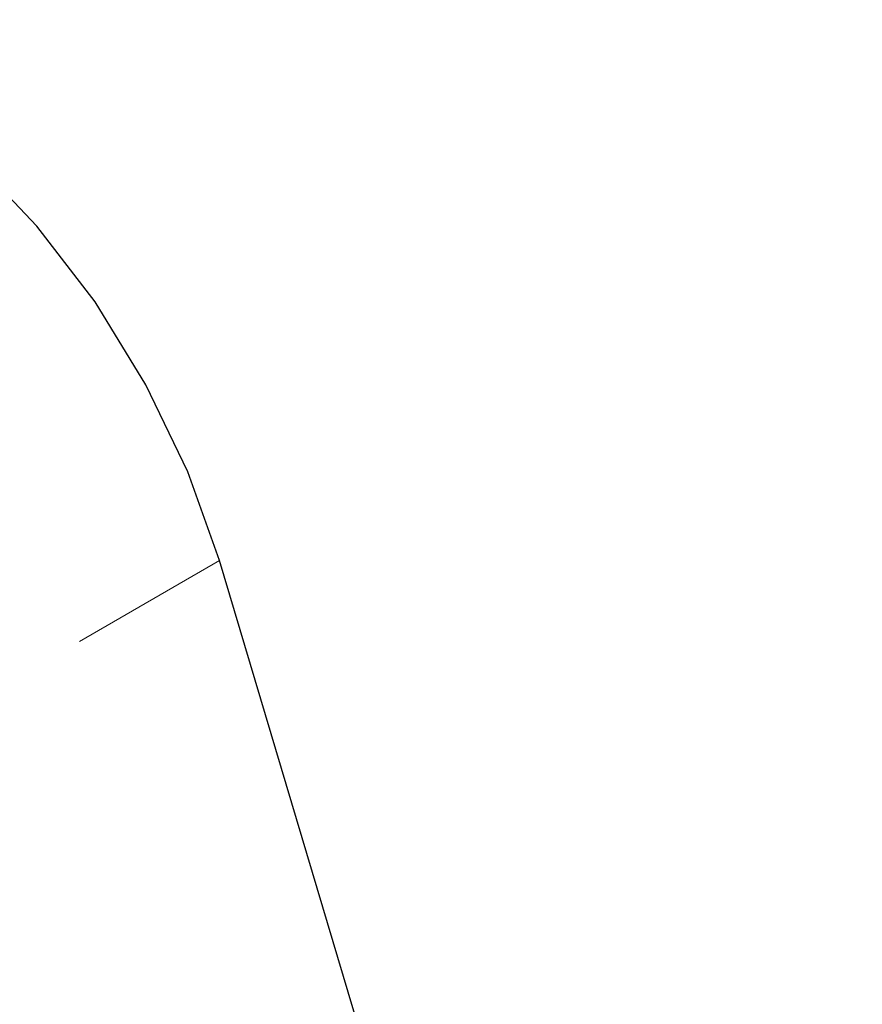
# Model space of a CAD drawing. Header units: inches. Extents: x 0.1 to 87.3, y 0.1 to 33.9.
# Tile 90 of 164: x 36.2 to 36.7, y 10.6 to 11.2. Entities that reach past the tile are written whole.
import ezdxf

# ---------------------------------------------------------------- set-up
doc = ezdxf.new("R2010")
doc.units = ezdxf.units.IN
doc.header["$MEASUREMENT"] = 0
doc.linetypes.add('HIDDEN', pattern=[0.075, 0.05, -0.025])

msp = doc.modelspace()

# ---------------------------------------------------------------- linework, layer by layer
at = {"color": 7, "linetype": 'HIDDEN', "lineweight": 18}
msp.add_line((36.322594, 10.883156), (36.144426, 10.780302), dxfattribs=at)
msp.add_line((36.322594, 10.883156), (36.144426, 10.780302), dxfattribs=at)
at = {"color": 7, "linetype": 'Continuous', "lineweight": 25}
msp.add_line((36.719334, 9.552481), (36.322594, 10.883156), dxfattribs=at)
msp.add_line((36.719334, 9.552481), (36.322594, 10.883156), dxfattribs=at)
at = {"color": 7, "linetype": 'Continuous', "lineweight": 25, "flags": 128}
msp.add_lwpolyline([(36.322594, 10.883156), (36.302946, 10.937894), (36.277044, 10.991619), (36.245683, 11.042685), (36.209824, 11.089525), (36.170567, 11.130705), (36.129114, 11.164961), (36.086738, 11.191243), (36.044736, 11.208747), (36.004397, 11.216934), (35.966956, 11.215555), (35.933563, 11.204651), (35.905239, 11.184557), (35.882855, 11.155888)], dxfattribs=at)
msp.add_lwpolyline([(36.322594, 10.883156), (36.302946, 10.937894), (36.277044, 10.991619), (36.245683, 11.042685), (36.209824, 11.089525), (36.170567, 11.130705), (36.129114, 11.164961), (36.086738, 11.191243), (36.044736, 11.208747), (36.004397, 11.216934), (35.966956, 11.215555), (35.933563, 11.204651), (35.905239, 11.184557), (35.882855, 11.155888)], dxfattribs=at)

doc.saveas('drawing.dxf')
